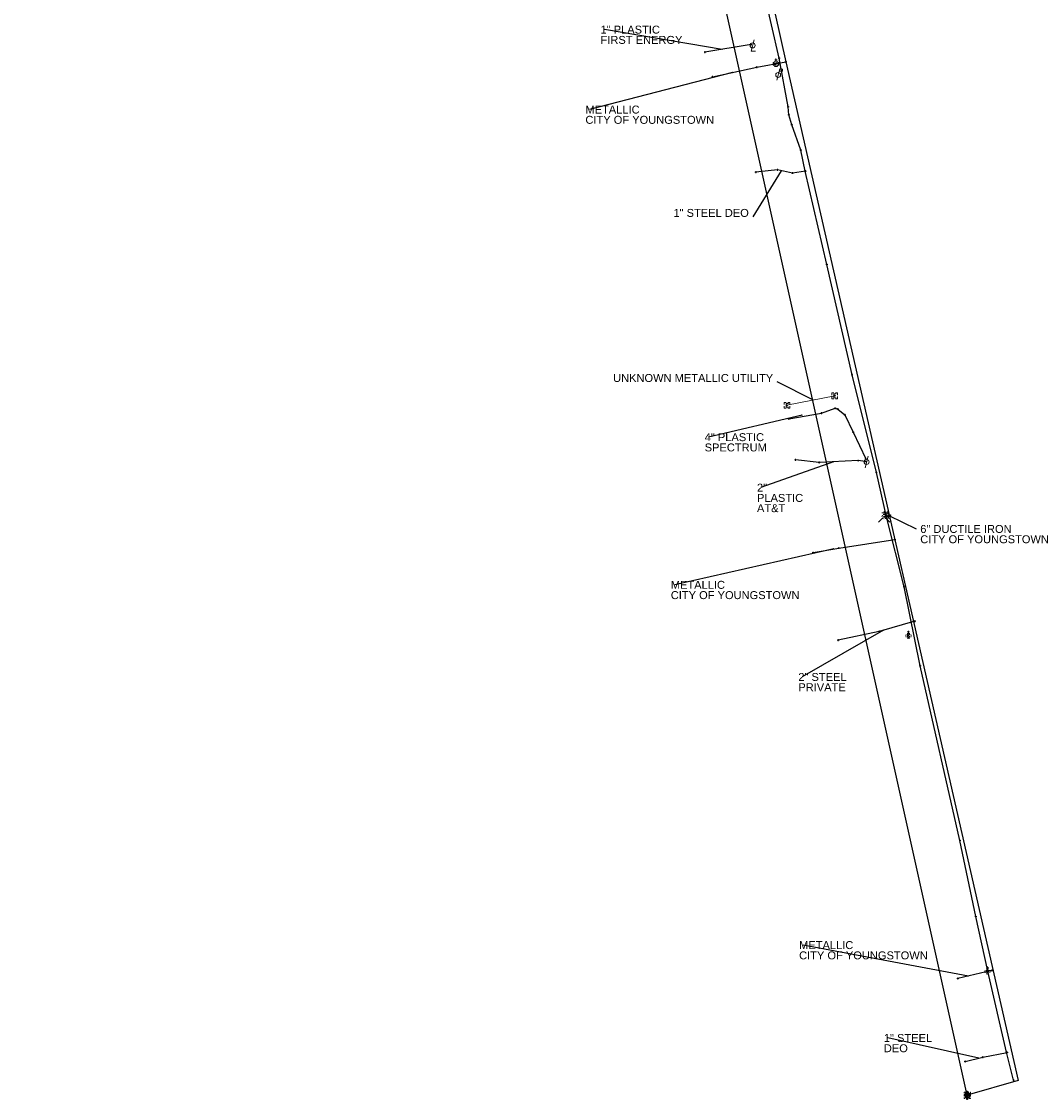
# Model space of a CAD drawing. Header units: feet. Extents: x 2474969 to 2485206, y 498780 to 500682.
# Tile 13 of 69: x 2477426 to 2477959, y 499137 to 499703. Entities that reach past the tile are written whole.
import ezdxf

# ---------------------------------------------------------------- set-up
doc = ezdxf.new("R2010")
doc.units = ezdxf.units.FT
doc.header["$MEASUREMENT"] = 0
for name, pattern in [('cabletvex', [0]), ('DGN Style 1', [0.063228, 0.000105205, -0.063123]), ('DGN Style 2', [0.017105, 0.010263, -0.006842]), ('DGN Style 4', [0.027369, 0.013684, -0.006842, 0, -0.006842]), ('DGN Style 5', [0.011974, 0.005132, -0.006842]), ('DGN Style 6', [6.093386, 0.003204, -1.281469, 2.242571, -1.281469, 0.003204, -1.281469]), ('DGN Style 7', [0.034211, 0.015395, -0.006842, 0.005132, -0.006842]), ('drainage01', [1.6, 0.85, -0.75]), ('OhDOT_USTN2', [0.11, 0.069, -0.041])]:
    doc.linetypes.add(name, pattern=pattern)
for name, color, linetype in [('DR_X_Cells', 151, 'OhDOT_USTN2'), ('LT_X_Poles', 2, 'Continuous'), ('TX_X_10', 7, 'Continuous'), ('UT_X_Cable_TV', 30, 'cabletvex'), ('UT_X_Electric', 1, 'elecex'), ('UT_X_Electric_Cells', 1, 'Continuous'), ('UT_X_Gas', 190, 'gasex'), ('UT_X_Gas_Cells', 190, 'Continuous'), ('UT_X_Telecom', 30, 'teleex'), ('UT_X_Unknown_Cells', 7, 'Continuous'), ('UT_X_Water', 133, 'waterex'), ('UT_X_Water_Cells', 133, 'Continuous')]:
    doc.layers.add(name, color=color, linetype=linetype)
for name, color, linetype, lineweight in [('DR_X_Cells (Construction)', 5, 'DGN Style 2', 0), ('GK_Drainage_Nodes (Construction)', 7, 'Continuous', 53), ('UT_X_Electric_Cells (Construction)', 1, 'Continuous', 0), ('UT_X_Gas_Cells (Construction)', 2, 'Continuous', 0), ('UT_X_Water_Cells (Construction)', 62, 'Continuous', 0)]:
    doc.layers.add(name, color=color, linetype=linetype, lineweight=lineweight)
doc.layers.add('SV_X_Shot_Marker (Construction)', color=2, linetype='Continuous', lineweight=0, transparency=0.5)
doc.styles.get("Standard").update_dxf_attribs({"font": 'arial.ttf'})
doc.styles.add('Standard-Linetype-Ex', font='font30.shx')
doc.styles.add('Style-Arial', font='arial.ttf')
doc.linetypes.add('elecex', pattern='A,0.2,-0.1,0.2,-0.1,0.2,-0.1,0.2,-0.1,["E",Standard-Linetype-Ex,S=0.14,R=0,X=0,Y=-0.05],-0.2', length=1.4)
doc.linetypes.add('gasex', pattern='A,0.2,-0.1,0.2,-0.1,0.2,-0.1,0.2,-0.1,["G",Standard-Linetype-Ex,S=0.14,R=0,X=0,Y=-0.05],-0.25', length=1.45)
doc.linetypes.add('teleex', pattern='A,0.2,-0.1,0.2,-0.1,0.2,-0.1,0.2,-0.1,["T",Standard-Linetype-Ex,S=0.14,R=0,X=0,Y=-0.05],-0.2', length=1.4)
doc.linetypes.add('waterex', pattern='A,0.2,-0.1,0.2,-0.1,0.2,-0.1,0.2,-0.1,["W",Standard-Linetype-Ex,S=0.14,R=0,X=0,Y=-0.05],-0.2', length=1.4)
doc.dimstyles.get("Standard").update_dxf_attribs({"dimtxt": 0.18, "dimasz": 0.18, "dimexe": 0.18, "dimexo": 0.0625, "dimgap": 0.09, "dimtad": 0, "dimtih": 1, "dimtoh": 1, "dimdec": 4, "dimzin": 0, "dimdsep": 46, "dimtxsty": 'Standard', "dimcen": 0.09, "dimadec": 0, "dimazin": 0, "dimtfac": 1, "dimtdec": 4, "dimtofl": 0, "dimtmove": 0, "dimatfit": 3, "dimfxl": 1, "dimtolj": 1, "dimtzin": 0, "dimarcsym": 0})

# ---------------------------------------------------------------- blocks, each defined once
blk = doc.blocks.new('SVPT_1079')
at = {"layer": 'SV_X_Shot_Marker (Construction)', "transparency": 33554495}
for p, q in [((-0.025, 0), (0.025, 0)), ((0, 0.025), (0, -0.025))]:
    blk.add_line(p, q, dxfattribs=at)
blk.add_point((0, 0), dxfattribs=at)
blk = doc.blocks.new('SVPT_1080')
at = {"layer": 'SV_X_Shot_Marker (Construction)', "transparency": 33554495}
for p, q in [((-0.025, 0), (0.025, 0)), ((0, 0.025), (0, -0.025))]:
    blk.add_line(p, q, dxfattribs=at)
blk.add_point((0, 0), dxfattribs=at)
blk = doc.blocks.new('SVPT_1081')
at = {"layer": 'SV_X_Shot_Marker (Construction)', "transparency": 33554495}
for p, q in [((-0.025, 0), (0.025, 0)), ((0, 0.025), (0, -0.025))]:
    blk.add_line(p, q, dxfattribs=at)
blk.add_point((0, 0), dxfattribs=at)
blk = doc.blocks.new('WSS_18')
at = {"layer": 'UT_X_Water_Cells', "color": 62, "linetype": 'Continuous', "lineweight": 0}
for p, q in [((0.032, 0.106), (-0.032, 0.106)), ((0, 0.074), (0, 0.138)), ((0.02, 0.008), (0.055, -0.01))]:
    blk.add_line(p, q, dxfattribs=at)
at = {"layer": 'UT_X_Water_Cells', "color": 62, "linetype": 'Continuous', "lineweight": 0, "flags": 128}
for points in [[(-0.059, 0.045), (-0.074, 0.03), (-0.074, -0.03), (-0.059, -0.045)], [(-0.055, 0.036), (-0.041, -0.041), (-0.027, 0.036), (-0.013, -0.041), (0.001, 0.036)], [(0.045, 0.059), (0.03, 0.074), (-0.03, 0.074), (-0.045, 0.059)], [(0.059, -0.045), (0.074, -0.03), (0.074, 0.03), (0.059, 0.045)], [(-0.045, -0.059), (-0.03, -0.074), (0.03, -0.074), (0.045, -0.059)]]:
    blk.add_lwpolyline(points, dxfattribs=at)
at = {"layer": 'UT_X_Water_Cells', "color": 62, "linetype": 'Continuous', "lineweight": 0, "extrusion": (0, 0, -1)}
for centre, radius, start, end in [((-0.028, 0.02), 0.0135, 303.6324, 53.7413), ((-0.039, -0.005), 0.04, 61.3463, 118.6537), ((-0.037, -0.009), 0.0316, 235.6037, 316.3305), ((-0.044, -0.022), 0.017, 132.0642, 228.5117)]:
    blk.add_arc(centre, radius, start, end, dxfattribs=at)
at = {"layer": 'UT_X_Water_Cells (Construction)', "color": 62, "linetype": 'Continuous', "lineweight": 30}
blk.add_point((0, 0), dxfattribs=at)
blk = doc.blocks.new('PP_23')
at = {"layer": 'UT_X_Electric_Cells', "color": 1, "linetype": 'Continuous', "lineweight": 0}
for p, q in [((0.043, 0.16), (-0.037, -0.14)), ((0.026, 0.096), (0.085, 0.096)), ((0.043, 0.16), (0.085, 0.16))]:
    blk.add_line(p, q, dxfattribs=at)
blk.add_circle((0, 0), 0.065, dxfattribs=at)
at = {"layer": 'UT_X_Electric_Cells', "color": 1, "linetype": 'Continuous', "lineweight": 0, "extrusion": (0, 0, -1)}
blk.add_arc((-0.086, 0.128), 0.0319, 88.8767, 271.1233, dxfattribs=at)
blk = doc.blocks.new('LPOLE_13')
at = {"layer": 'LT_X_Poles', "color": 34, "linetype": 'Continuous', "lineweight": 0, "flags": 128}
blk.add_lwpolyline([(0.039, 0.148), (-0.039, -0.152), (0.079, -0.152)], dxfattribs=at)
at = {"layer": 'LT_X_Poles', "color": 34, "linetype": 'Continuous', "lineweight": 0}
blk.add_circle((0, 0), 0.065, dxfattribs=at)
blk = doc.blocks.new('SVPT_1082')
at = {"layer": 'SV_X_Shot_Marker (Construction)', "transparency": 33554495}
for p, q in [((-0.025, 0), (0.025, 0)), ((0, 0.025), (0, -0.025))]:
    blk.add_line(p, q, dxfattribs=at)
blk.add_point((0, 0), dxfattribs=at)
blk = doc.blocks.new('SVPT_1083')
at = {"layer": 'SV_X_Shot_Marker (Construction)', "transparency": 33554495}
for p, q in [((-0.025, 0), (0.025, 0)), ((0, 0.025), (0, -0.025))]:
    blk.add_line(p, q, dxfattribs=at)
blk.add_point((0, 0), dxfattribs=at)
blk = doc.blocks.new('SVPT_1642')
at = {"layer": 'SV_X_Shot_Marker (Construction)', "transparency": 33554495}
for p, q in [((-0.025, 0), (0.025, 0)), ((0, 0.025), (0, -0.025))]:
    blk.add_line(p, q, dxfattribs=at)
blk.add_point((0, 0), dxfattribs=at)
blk = doc.blocks.new('SVPT_1643')
at = {"layer": 'SV_X_Shot_Marker (Construction)', "transparency": 33554495}
for p, q in [((-0.025, 0), (0.025, 0)), ((0, 0.025), (0, -0.025))]:
    blk.add_line(p, q, dxfattribs=at)
blk.add_point((0, 0), dxfattribs=at)
blk = doc.blocks.new('SVPT_1644')
at = {"layer": 'SV_X_Shot_Marker (Construction)', "transparency": 33554495}
for p, q in [((-0.025, 0), (0.025, 0)), ((0, 0.025), (0, -0.025))]:
    blk.add_line(p, q, dxfattribs=at)
blk.add_point((0, 0), dxfattribs=at)
blk = doc.blocks.new('SVPT_1645')
at = {"layer": 'SV_X_Shot_Marker (Construction)', "transparency": 33554495}
for p, q in [((-0.025, 0), (0.025, 0)), ((0, 0.025), (0, -0.025))]:
    blk.add_line(p, q, dxfattribs=at)
blk.add_point((0, 0), dxfattribs=at)
blk = doc.blocks.new('SVPT_1646')
at = {"layer": 'SV_X_Shot_Marker (Construction)', "transparency": 33554495}
for p, q in [((-0.025, 0), (0.025, 0)), ((0, 0.025), (0, -0.025))]:
    blk.add_line(p, q, dxfattribs=at)
blk.add_point((0, 0), dxfattribs=at)
blk = doc.blocks.new('SVPT_1647')
at = {"layer": 'SV_X_Shot_Marker (Construction)', "transparency": 33554495}
for p, q in [((-0.025, 0), (0.025, 0)), ((0, 0.025), (0, -0.025))]:
    blk.add_line(p, q, dxfattribs=at)
blk.add_point((0, 0), dxfattribs=at)
blk = doc.blocks.new('SVPT_1648')
at = {"layer": 'SV_X_Shot_Marker (Construction)', "transparency": 33554495}
for p, q in [((-0.025, 0), (0.025, 0)), ((0, 0.025), (0, -0.025))]:
    blk.add_line(p, q, dxfattribs=at)
blk.add_point((0, 0), dxfattribs=at)
blk = doc.blocks.new('SVPT_1649')
at = {"layer": 'SV_X_Shot_Marker (Construction)', "transparency": 33554495}
for p, q in [((-0.025, 0), (0.025, 0)), ((0, 0.025), (0, -0.025))]:
    blk.add_line(p, q, dxfattribs=at)
blk.add_point((0, 0), dxfattribs=at)
blk = doc.blocks.new('SVPT_1650')
at = {"layer": 'SV_X_Shot_Marker (Construction)', "transparency": 33554495}
for p, q in [((-0.025, 0), (0.025, 0)), ((0, 0.025), (0, -0.025))]:
    blk.add_line(p, q, dxfattribs=at)
blk.add_point((0, 0), dxfattribs=at)
blk = doc.blocks.new('SVPT_1651')
at = {"layer": 'SV_X_Shot_Marker (Construction)', "transparency": 33554495}
for p, q in [((-0.025, 0), (0.025, 0)), ((0, 0.025), (0, -0.025))]:
    blk.add_line(p, q, dxfattribs=at)
blk.add_point((0, 0), dxfattribs=at)
blk = doc.blocks.new('FH_16')
at = {"layer": 'UT_X_Water_Cells', "color": 62, "linetype": 'Continuous', "lineweight": 0}
for p, q in [((0.06, 0.103), (-0.06, 0.103)), ((0, 0.06), (0, 0.146)), ((-0.042, -0.042), (-0.146, -0.146)), ((0.042, -0.042), (0.146, -0.146))]:
    blk.add_line(p, q, dxfattribs=at)
for start, end in [(140.021, 184.0629), (68.1395, 112.038), (356.0165, 39.9889), (211.8788, 255.8479), (283.8239, 329.9097)]:
    blk.add_arc((0, 0), 0.06, start, end, dxfattribs=at)
at = {"layer": 'UT_X_Water_Cells (Construction)', "color": 62, "linetype": 'Continuous', "lineweight": 30}
blk.add_point((0, 0), dxfattribs=at)
blk.add_point((0, 0), dxfattribs=at)
blk = doc.blocks.new('SVPT_1652')
at = {"layer": 'SV_X_Shot_Marker (Construction)', "transparency": 33554495}
for p, q in [((-0.025, 0), (0.025, 0)), ((0, 0.025), (0, -0.025))]:
    blk.add_line(p, q, dxfattribs=at)
blk.add_point((0, 0), dxfattribs=at)
blk = doc.blocks.new('SVPT_1653')
at = {"layer": 'SV_X_Shot_Marker (Construction)', "transparency": 33554495}
for p, q in [((-0.025, 0), (0.025, 0)), ((0, 0.025), (0, -0.025))]:
    blk.add_line(p, q, dxfattribs=at)
blk.add_point((0, 0), dxfattribs=at)
blk = doc.blocks.new('WGV_22')
at = {"layer": 'UT_X_Water_Cells', "color": 62, "linetype": 'Continuous', "lineweight": 0}
for p, q in [((0.032, 0.102), (-0.032, 0.102)), ((0, 0.07), (0, 0.134))]:
    blk.add_line(p, q, dxfattribs=at)
at = {"layer": 'UT_X_Water_Cells', "color": 62, "linetype": 'Continuous', "lineweight": 0, "flags": 128}
blk.add_lwpolyline([(-0.032, 0.041), (-0.016, -0.045), (0, 0.041), (0.016, -0.045), (0.032, 0.041)], dxfattribs=at)
at = {"layer": 'UT_X_Water_Cells', "color": 62, "linetype": 'Continuous', "lineweight": 0, "extrusion": (0, 0, -1)}
blk.add_arc((0, 0), 0.07, 330.0184, 29.9816, dxfattribs=at)
at = {"layer": 'UT_X_Water_Cells', "color": 62, "linetype": 'Continuous', "lineweight": 0}
for start, end in [(60.0184, 120.0157), (330.0184, 29.9816), (239.9843, 299.9816)]:
    blk.add_arc((0, 0), 0.07, start, end, dxfattribs=at)
at = {"layer": 'UT_X_Water_Cells (Construction)', "color": 62, "linetype": 'Continuous', "lineweight": 30}
blk.add_point((0, 0), dxfattribs=at)
blk = doc.blocks.new('SVPT_1654')
at = {"layer": 'SV_X_Shot_Marker (Construction)', "transparency": 33554495}
for p, q in [((-0.025, 0), (0.025, 0)), ((0, 0.025), (0, -0.025))]:
    blk.add_line(p, q, dxfattribs=at)
blk.add_point((0, 0), dxfattribs=at)
blk = doc.blocks.new('SVPT_1655')
at = {"layer": 'SV_X_Shot_Marker (Construction)', "transparency": 33554495}
for p, q in [((-0.025, 0), (0.025, 0)), ((0, 0.025), (0, -0.025))]:
    blk.add_line(p, q, dxfattribs=at)
blk.add_point((0, 0), dxfattribs=at)
blk = doc.blocks.new('SVPT_1656')
at = {"layer": 'SV_X_Shot_Marker (Construction)', "transparency": 33554495}
for p, q in [((-0.025, 0), (0.025, 0)), ((0, 0.025), (0, -0.025))]:
    blk.add_line(p, q, dxfattribs=at)
blk.add_point((0, 0), dxfattribs=at)
blk = doc.blocks.new('SVPT_1657')
at = {"layer": 'SV_X_Shot_Marker (Construction)', "transparency": 33554495}
for p, q in [((-0.025, 0), (0.025, 0)), ((0, 0.025), (0, -0.025))]:
    blk.add_line(p, q, dxfattribs=at)
blk.add_point((0, 0), dxfattribs=at)
blk = doc.blocks.new('SVPT_1658')
at = {"layer": 'SV_X_Shot_Marker (Construction)', "transparency": 33554495}
for p, q in [((-0.025, 0), (0.025, 0)), ((0, 0.025), (0, -0.025))]:
    blk.add_line(p, q, dxfattribs=at)
blk.add_point((0, 0), dxfattribs=at)
blk = doc.blocks.new('SVPT_1659')
at = {"layer": 'SV_X_Shot_Marker (Construction)', "transparency": 33554495}
for p, q in [((-0.025, 0), (0.025, 0)), ((0, 0.025), (0, -0.025))]:
    blk.add_line(p, q, dxfattribs=at)
blk.add_point((0, 0), dxfattribs=at)
blk = doc.blocks.new('SVPT_1660')
at = {"layer": 'SV_X_Shot_Marker (Construction)', "transparency": 33554495}
for p, q in [((-0.025, 0), (0.025, 0)), ((0, 0.025), (0, -0.025))]:
    blk.add_line(p, q, dxfattribs=at)
blk.add_point((0, 0), dxfattribs=at)
blk = doc.blocks.new('CB22B-X_18')
at = {"layer": 'DR_X_Cells', "color": 5, "linetype": 'Continuous', "lineweight": 0}
for p, q in [((-1.15, -0.61), (0.61, 1.15)), ((-1.15, 0.52), (-0.52, 1.15)), ((-0.55, -1.15), (1.15, 0.55)), ((0.58, -1.15), (1.15, -0.58))]:
    blk.add_line(p, q, dxfattribs=at)
at = {"layer": 'DR_X_Cells', "color": 4, "linetype": 'drainage01', "lineweight": 0}
blk.add_3dface([(-1.67, 1.67), (1.67, 1.67), (1.67, -1.67), (-1.67, -1.67)], dxfattribs=at)
at = {"layer": 'DR_X_Cells', "color": 5, "linetype": 'Continuous', "lineweight": 0}
blk.add_3dface([(-1.15, 1.15), (1.15, 1.15), (1.15, -1.15), (-1.15, -1.15)], dxfattribs=at)
at = {"layer": 'DR_X_Cells (Construction)', "color": 251, "linetype": 'drainage01', "lineweight": 0}
blk.add_3dface([(-1, 1), (1, 1), (1, -1), (-1, -1)], dxfattribs=at)
at = {"layer": 'GK_Drainage_Nodes (Construction)', "color": 254, "linetype": 'DGN Style 6', "lineweight": 53}
for p in [(-1, 0), (0, 1), (1, 0), (0, -1)]:
    blk.add_point(p, dxfattribs=at)
at = {"layer": 'GK_Drainage_Nodes (Construction)', "color": 30, "linetype": 'DGN Style 2', "lineweight": 53}
blk.add_point((0, 1.67), dxfattribs=at)
at = {"layer": 'GK_Drainage_Nodes (Construction)', "color": 5, "linetype": 'DGN Style 7', "lineweight": 53}
blk.add_point((0, 0), dxfattribs=at)
at = {"layer": 'GK_Drainage_Nodes (Construction)', "color": 1, "linetype": 'DGN Style 5', "lineweight": 53}
blk.add_point((0, 0), dxfattribs=at)
at = {"layer": 'GK_Drainage_Nodes (Construction)', "color": 2, "linetype": 'DGN Style 4', "lineweight": 53}
blk.add_point((0, 0), dxfattribs=at)
at = {"layer": 'GK_Drainage_Nodes (Construction)', "color": 6, "linetype": 'DGN Style 1', "lineweight": 53}
blk.add_point((0, -1.67), dxfattribs=at)
blk = doc.blocks.new('SVPT_1661')
at = {"layer": 'SV_X_Shot_Marker (Construction)', "transparency": 33554495}
for p, q in [((-0.025, 0), (0.025, 0)), ((0, 0.025), (0, -0.025))]:
    blk.add_line(p, q, dxfattribs=at)
blk.add_point((0, 0), dxfattribs=at)
blk = doc.blocks.new('SVPT_1662')
at = {"layer": 'SV_X_Shot_Marker (Construction)', "transparency": 33554495}
for p, q in [((-0.025, 0), (0.025, 0)), ((0, 0.025), (0, -0.025))]:
    blk.add_line(p, q, dxfattribs=at)
blk.add_point((0, 0), dxfattribs=at)
blk = doc.blocks.new('SVPT_1663')
at = {"layer": 'SV_X_Shot_Marker (Construction)', "transparency": 33554495}
for p, q in [((-0.025, 0), (0.025, 0)), ((0, 0.025), (0, -0.025))]:
    blk.add_line(p, q, dxfattribs=at)
blk.add_point((0, 0), dxfattribs=at)
blk = doc.blocks.new('WGV_23')
at = {"layer": 'UT_X_Water_Cells', "color": 62, "linetype": 'Continuous', "lineweight": 0}
for p, q in [((0.032, 0.102), (-0.032, 0.102)), ((0, 0.07), (0, 0.134))]:
    blk.add_line(p, q, dxfattribs=at)
at = {"layer": 'UT_X_Water_Cells', "color": 62, "linetype": 'Continuous', "lineweight": 0, "flags": 128}
blk.add_lwpolyline([(-0.032, 0.041), (-0.016, -0.045), (0, 0.041), (0.016, -0.045), (0.032, 0.041)], dxfattribs=at)
at = {"layer": 'UT_X_Water_Cells', "color": 62, "linetype": 'Continuous', "lineweight": 0, "extrusion": (0, 0, -1)}
blk.add_arc((0, 0), 0.07, 330.0184, 29.9816, dxfattribs=at)
at = {"layer": 'UT_X_Water_Cells', "color": 62, "linetype": 'Continuous', "lineweight": 0}
for start, end in [(60.0184, 120.0157), (330.0184, 29.9816), (239.9843, 299.9816)]:
    blk.add_arc((0, 0), 0.07, start, end, dxfattribs=at)
at = {"layer": 'UT_X_Water_Cells (Construction)', "color": 62, "linetype": 'Continuous', "lineweight": 30}
blk.add_point((0, 0), dxfattribs=at)
blk = doc.blocks.new('SVPT_1664')
at = {"layer": 'SV_X_Shot_Marker (Construction)', "transparency": 33554495}
for p, q in [((-0.025, 0), (0.025, 0)), ((0, 0.025), (0, -0.025))]:
    blk.add_line(p, q, dxfattribs=at)
blk.add_point((0, 0), dxfattribs=at)
blk = doc.blocks.new('SVPT_1665')
at = {"layer": 'SV_X_Shot_Marker (Construction)', "transparency": 33554495}
for p, q in [((-0.025, 0), (0.025, 0)), ((0, 0.025), (0, -0.025))]:
    blk.add_line(p, q, dxfattribs=at)
blk.add_point((0, 0), dxfattribs=at)
blk = doc.blocks.new('GV_12')
at = {"layer": 'UT_X_Gas_Cells', "color": 34, "linetype": 'Continuous', "lineweight": 0}
for p, q in [((0.032, 0.102), (-0.032, 0.102)), ((0, 0.07), (0, 0.133))]:
    blk.add_line(p, q, dxfattribs=at)
at = {"layer": 'UT_X_Gas_Cells', "color": 34, "linetype": 'Continuous', "lineweight": 0, "flags": 128}
blk.add_lwpolyline([(0.027, 0.027), (0.026, 0.031), (0.024, 0.034), (0.02, 0.038), (0.015, 0.042), (0.012, 0.044), (0.009, 0.044), (0.005, 0.045), (-0.004, 0.045), (-0.007, 0.044), (-0.01, 0.044), (-0.012, 0.042), (-0.018, 0.038), (-0.022, 0.033), (-0.024, 0.027), (-0.025, 0.019), (-0.027, 0.008), (-0.027, -0.007), (-0.026, -0.019), (-0.023, -0.028), (-0.019, -0.036), (-0.015, -0.039), (-0.011, -0.042), (-0.003, -0.045), (0.005, -0.045), (0.012, -0.044), (0.015, -0.042), (0.018, -0.041), (0.021, -0.038), (0.024, -0.034), (0.027, -0.027), (0.027, -0.01), (0.012, -0.01)], dxfattribs=at)
at = {"layer": 'UT_X_Gas_Cells', "color": 34, "linetype": 'Continuous', "lineweight": 0, "extrusion": (0, 0, -1)}
blk.add_arc((0, 0), 0.07, 330.0184, 29.9816, dxfattribs=at)
at = {"layer": 'UT_X_Gas_Cells', "color": 34, "linetype": 'Continuous', "lineweight": 0}
for start, end in [(60.0184, 120.0157), (330.0184, 29.9816), (239.9843, 299.9816)]:
    blk.add_arc((0, 0), 0.07, start, end, dxfattribs=at)
at = {"layer": 'UT_X_Gas_Cells (Construction)', "color": 34, "linetype": 'Continuous', "lineweight": 30}
blk.add_point((0, 0), dxfattribs=at)
blk = doc.blocks.new('SVPT_1666')
at = {"layer": 'SV_X_Shot_Marker (Construction)', "transparency": 33554495}
for p, q in [((-0.025, 0), (0.025, 0)), ((0, 0.025), (0, -0.025))]:
    blk.add_line(p, q, dxfattribs=at)
blk.add_point((0, 0), dxfattribs=at)
blk = doc.blocks.new('SVPT_1667')
at = {"layer": 'SV_X_Shot_Marker (Construction)', "transparency": 33554495}
for p, q in [((-0.025, 0), (0.025, 0)), ((0, 0.025), (0, -0.025))]:
    blk.add_line(p, q, dxfattribs=at)
blk.add_point((0, 0), dxfattribs=at)
blk = doc.blocks.new('SVPT_1668')
at = {"layer": 'SV_X_Shot_Marker (Construction)', "transparency": 33554495}
for p, q in [((-0.025, 0), (0.025, 0)), ((0, 0.025), (0, -0.025))]:
    blk.add_line(p, q, dxfattribs=at)
blk.add_point((0, 0), dxfattribs=at)
blk = doc.blocks.new('SVPT_1669')
at = {"layer": 'SV_X_Shot_Marker (Construction)', "transparency": 33554495}
for p, q in [((-0.025, 0), (0.025, 0)), ((0, 0.025), (0, -0.025))]:
    blk.add_line(p, q, dxfattribs=at)
blk.add_point((0, 0), dxfattribs=at)
blk = doc.blocks.new('SVPT_1670')
at = {"layer": 'SV_X_Shot_Marker (Construction)', "transparency": 33554495}
for p, q in [((-0.025, 0), (0.025, 0)), ((0, 0.025), (0, -0.025))]:
    blk.add_line(p, q, dxfattribs=at)
blk.add_point((0, 0), dxfattribs=at)
blk = doc.blocks.new('SVPT_1671')
at = {"layer": 'SV_X_Shot_Marker (Construction)', "transparency": 33554495}
for p, q in [((-0.025, 0), (0.025, 0)), ((0, 0.025), (0, -0.025))]:
    blk.add_line(p, q, dxfattribs=at)
blk.add_point((0, 0), dxfattribs=at)
blk = doc.blocks.new('UP_10')
at = {"layer": 'UT_X_Unknown_Cells', "color": 7, "linetype": 'Continuous', "lineweight": 0}
blk.add_line((0.04, 0.15), (-0.04, -0.15), dxfattribs=at)
blk.add_circle((0, 0), 0.065, dxfattribs=at)
blk = doc.blocks.new('SVPT_1672')
at = {"layer": 'SV_X_Shot_Marker (Construction)', "transparency": 33554495}
for p, q in [((-0.025, 0), (0.025, 0)), ((0, 0.025), (0, -0.025))]:
    blk.add_line(p, q, dxfattribs=at)
blk.add_point((0, 0), dxfattribs=at)
blk = doc.blocks.new('SVPT_1673')
at = {"layer": 'SV_X_Shot_Marker (Construction)', "transparency": 33554495}
for p, q in [((-0.025, 0), (0.025, 0)), ((0, 0.025), (0, -0.025))]:
    blk.add_line(p, q, dxfattribs=at)
blk.add_point((0, 0), dxfattribs=at)
blk = doc.blocks.new('SVPT_1674')
at = {"layer": 'SV_X_Shot_Marker (Construction)', "transparency": 33554495}
for p, q in [((-0.025, 0), (0.025, 0)), ((0, 0.025), (0, -0.025))]:
    blk.add_line(p, q, dxfattribs=at)
blk.add_point((0, 0), dxfattribs=at)
blk = doc.blocks.new('SVPT_1675')
at = {"layer": 'SV_X_Shot_Marker (Construction)', "transparency": 33554495}
for p, q in [((-0.025, 0), (0.025, 0)), ((0, 0.025), (0, -0.025))]:
    blk.add_line(p, q, dxfattribs=at)
blk.add_point((0, 0), dxfattribs=at)
blk = doc.blocks.new('SVPT_1676')
at = {"layer": 'SV_X_Shot_Marker (Construction)', "transparency": 33554495}
for p, q in [((-0.025, 0), (0.025, 0)), ((0, 0.025), (0, -0.025))]:
    blk.add_line(p, q, dxfattribs=at)
blk.add_point((0, 0), dxfattribs=at)
blk = doc.blocks.new('SVPT_1677')
at = {"layer": 'SV_X_Shot_Marker (Construction)', "transparency": 33554495}
for p, q in [((-0.025, 0), (0.025, 0)), ((0, 0.025), (0, -0.025))]:
    blk.add_line(p, q, dxfattribs=at)
blk.add_point((0, 0), dxfattribs=at)
blk = doc.blocks.new('EBOX_22')
at = {"layer": 'UT_X_Electric_Cells', "color": 1, "linetype": 'Continuous', "lineweight": 0}
blk.add_line((-0.025, 0), (0.025, 0), dxfattribs=at)
at = {"layer": 'UT_X_Electric_Cells', "color": 1, "linetype": 'Continuous', "lineweight": 0, "flags": 128}
for points in [[(-0.02, 0.075), (-0.075, 0.075), (-0.075, 0.02)], [(0.038, 0.05), (-0.025, 0.05), (-0.025, -0.05), (0.038, -0.05)], [(0.075, 0.02), (0.075, 0.075), (0.02, 0.075)], [(-0.075, -0.02), (-0.075, -0.075), (-0.02, -0.075)], [(0.02, -0.075), (0.075, -0.075), (0.075, -0.02)]]:
    blk.add_lwpolyline(points, dxfattribs=at)
at = {"layer": 'UT_X_Electric_Cells (Construction)', "color": 1, "linetype": 'Continuous', "lineweight": 30}
blk.add_point((0, 0), dxfattribs=at)
blk = doc.blocks.new('EBOX_23')
at = {"layer": 'UT_X_Electric_Cells', "color": 1, "linetype": 'Continuous', "lineweight": 0}
blk.add_line((-0.025, 0), (0.025, 0), dxfattribs=at)
at = {"layer": 'UT_X_Electric_Cells', "color": 1, "linetype": 'Continuous', "lineweight": 0, "flags": 128}
for points in [[(-0.02, 0.075), (-0.075, 0.075), (-0.075, 0.02)], [(0.038, 0.05), (-0.025, 0.05), (-0.025, -0.05), (0.038, -0.05)], [(0.075, 0.02), (0.075, 0.075), (0.02, 0.075)], [(-0.075, -0.02), (-0.075, -0.075), (-0.02, -0.075)], [(0.02, -0.075), (0.075, -0.075), (0.075, -0.02)]]:
    blk.add_lwpolyline(points, dxfattribs=at)
at = {"layer": 'UT_X_Electric_Cells (Construction)', "color": 1, "linetype": 'Continuous', "lineweight": 30}
blk.add_point((0, 0), dxfattribs=at)
blk = doc.blocks.new('SVPT_1678')
at = {"layer": 'SV_X_Shot_Marker (Construction)', "transparency": 33554495}
for p, q in [((-0.025, 0), (0.025, 0)), ((0, 0.025), (0, -0.025))]:
    blk.add_line(p, q, dxfattribs=at)
blk.add_point((0, 0), dxfattribs=at)
blk = doc.blocks.new('SVPT_1679')
at = {"layer": 'SV_X_Shot_Marker (Construction)', "transparency": 33554495}
for p, q in [((-0.025, 0), (0.025, 0)), ((0, 0.025), (0, -0.025))]:
    blk.add_line(p, q, dxfattribs=at)
blk.add_point((0, 0), dxfattribs=at)
blk = doc.blocks.new('SVPT_1680')
at = {"layer": 'SV_X_Shot_Marker (Construction)', "transparency": 33554495}
for p, q in [((-0.025, 0), (0.025, 0)), ((0, 0.025), (0, -0.025))]:
    blk.add_line(p, q, dxfattribs=at)
blk.add_point((0, 0), dxfattribs=at)
blk = doc.blocks.new('SVPT_1681')
at = {"layer": 'SV_X_Shot_Marker (Construction)', "transparency": 33554495}
for p, q in [((-0.025, 0), (0.025, 0)), ((0, 0.025), (0, -0.025))]:
    blk.add_line(p, q, dxfattribs=at)
blk.add_point((0, 0), dxfattribs=at)
blk = doc.blocks.new('SVPT_1682')
at = {"layer": 'SV_X_Shot_Marker (Construction)', "transparency": 33554495}
for p, q in [((-0.025, 0), (0.025, 0)), ((0, 0.025), (0, -0.025))]:
    blk.add_line(p, q, dxfattribs=at)
blk.add_point((0, 0), dxfattribs=at)
blk = doc.blocks.new('SVPT_1683')
at = {"layer": 'SV_X_Shot_Marker (Construction)', "transparency": 33554495}
for p, q in [((-0.025, 0), (0.025, 0)), ((0, 0.025), (0, -0.025))]:
    blk.add_line(p, q, dxfattribs=at)
blk.add_point((0, 0), dxfattribs=at)
blk = doc.blocks.new('SVPT_1684')
at = {"layer": 'SV_X_Shot_Marker (Construction)', "transparency": 33554495}
for p, q in [((-0.025, 0), (0.025, 0)), ((0, 0.025), (0, -0.025))]:
    blk.add_line(p, q, dxfattribs=at)
blk.add_point((0, 0), dxfattribs=at)
blk = doc.blocks.new('SVPT_1685')
at = {"layer": 'SV_X_Shot_Marker (Construction)', "transparency": 33554495}
for p, q in [((-0.025, 0), (0.025, 0)), ((0, 0.025), (0, -0.025))]:
    blk.add_line(p, q, dxfattribs=at)
blk.add_point((0, 0), dxfattribs=at)
blk = doc.blocks.new('SVPT_1686')
at = {"layer": 'SV_X_Shot_Marker (Construction)', "transparency": 33554495}
for p, q in [((-0.025, 0), (0.025, 0)), ((0, 0.025), (0, -0.025))]:
    blk.add_line(p, q, dxfattribs=at)
blk.add_point((0, 0), dxfattribs=at)
blk = doc.blocks.new('TerminatorOpen_0.5')
at = {"color": 0, "linetype": 'ByBlock', "lineweight": -2}
for q in [(-1, 0.25), (-1, 0), (-1, -0.25)]:
    blk.add_line((0, 0), q, dxfattribs=at)

msp = doc.modelspace()

# ---------------------------------------------------------------- linework, layer by layer
at = {"color": 3, "linetype": 'Continuous', "lineweight": 0, "transparency": 33554495, "extrusion": (-0.011581, -0.002305, 0.99993), "elevation": -28752.95, "flags": 128}
msp.add_lwpolyline([(2477674.73, 499436.22), (2477699.81, 499441.21)], dxfattribs=at)
at = {"layer": 'TX_X_10'}
msp.add_polyline3d([(2477827.64, 499681.52, 1092.86), (2477949.72, 499146.7, 1092.86), (2477922.88, 499138.86, 1092.7), (2477733.45, 499991.27, 721.25), (2477702.14, 500011.38, -1996.21), (2477471.63, 500003.18, -7103.1), (2477455.38, 499979.67, -3002.26), (2477456.01, 499959.63, -3459.86), (2477427.91, 499958, -1999.81), (2477426.17, 500009.09, 1100.93), (2477438.24, 500028.74, 0), (2477461.04, 500040.21, -1920.11), (2477733.8, 500044.87, -20409.69), (2477744.2, 500042.91, -20837.68), (2477748.69, 500034.59, -20614.76)], close=True, dxfattribs=at)
at = {"layer": 'UT_X_Cable_TV', "extrusion": (-0.005821, -0.001007, 0.999983), "elevation": -13831.54, "flags": 128}
msp.add_lwpolyline([(2477793.59, 499480.41), (2477810.77, 499483.38)], dxfattribs=at)
at = {"layer": 'UT_X_Cable_TV'}
msp.add_polyline3d([(2477846.38, 499497.05, 1094.33), (2477853.59, 499499.6, 1094.5), (2477855, 499499.22, 1094.58), (2477858.65, 499496.23, 1094.54), (2477862.93, 499487.16, 1094.62), (2477869.57, 499473.09, 1094.58)], dxfattribs=at)
at = {"layer": 'UT_X_Electric', "extrusion": (-0.04394, -0.007273, 0.999008)}
msp.add_line((2477809.35, 499690.61), (2477785.14, 499686.6), dxfattribs=at)
at = {"layer": 'UT_X_Gas', "flags": 128}
for points in [[(2477947.27, 499146.85), (2477943.57, 499161.58), (2477933.81, 499204.03), (2477927.47, 499232.66), (2477919.08, 499272.64), (2477898.15, 499364.36), (2477889.8, 499405.84), (2477880.46, 499442.68), (2477875.16, 499465.86), (2477862.38, 499517.18), (2477849.13, 499575.13), (2477837.82, 499624.06), (2477835.51, 499635.23), (2477830.82, 499648.43), (2477829.2, 499653.74), (2477828.84, 499657.94), (2477824.06, 499683.44), (2477812.04, 499736.09), (2477810.59, 499740.19), (2477808.16, 499748.78), (2477794.98, 499810.38), (2477781.77, 499864.8), (2477768.95, 499921.7), (2477756.64, 499975.75), (2477747.75, 500005.75), (2477742.46, 500012.46)], [(2477838, 499624.16), (2477831.15, 499623.14), (2477823.21, 499624.79), (2477811.82, 499623.56)], [(2477895.39, 499387.8), (2477876.58, 499382.36), (2477855.05, 499377.85)], [(2477921.76, 499156.59), (2477931.11, 499158.82), (2477943.82, 499161.41)]]:
    msp.add_lwpolyline(points, dxfattribs=at)
at = {"layer": 'UT_X_Telecom', "flags": 128}
msp.add_lwpolyline([(2477869.32, 499471.74), (2477865.65, 499472.12), (2477845.19, 499471.16), (2477832.62, 499472.57)], dxfattribs=at)
at = {"layer": 'UT_X_Water', "extrusion": (0.002674, 0.000630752, 0.999996)}
msp.add_line((2477879.29, 499442.67), (2477882.48, 499443.42), dxfattribs=at)
at = {"layer": 'UT_X_Water', "extrusion": (0.056195, 0.013216, 0.998332)}
msp.add_line((2477935.91, 499204.37), (2477917.99, 499200.15), dxfattribs=at)
at = {"layer": 'UT_X_Water', "flags": 128}
for points in [[(2477789.1, 499673.74), (2477812.38, 499678.76), (2477827.64, 499681.52)], [(2477841.92, 499423.81), (2477855.47, 499426.24), (2477884.94, 499430.73)]]:
    msp.add_lwpolyline(points, dxfattribs=at)

# ---------------------------------------------------------------- block references
at = {"layer": 'DR_X_Cells', "color": 5, "linetype": 'Continuous', "lineweight": 0}
msp.add_blockref('CB22B-X_18', (2477922.88, 499138.86, 1092.7), dxfattribs=at)
at = {"layer": 'LT_X_Poles', "color": 34, "linetype": 'Continuous', "lineweight": 0, "xscale": 20, "yscale": 20, "zscale": 20}
msp.add_blockref('LPOLE_13', (2477810.16, 499690.17, 1093.38), dxfattribs=at)
at = {"layer": 'SV_X_Shot_Marker (Construction)', "transparency": 33554495, "xscale": 20, "yscale": 20, "zscale": 20}
for name, p in [('SVPT_1082', (2477809.35, 499690.61, 1093.34)), ('SVPT_1083', (2477785.14, 499686.6, 1092.24)), ('SVPT_1642', (2477824.06, 499683.44, 1093.53)), ('SVPT_1080', (2477812.38, 499678.76, 1093.41)), ('SVPT_1081', (2477827.64, 499681.52, 1092.86)), ('SVPT_1079', (2477789.1, 499673.74, 1092.13)), ('SVPT_1643', (2477828.84, 499657.94, 1093.84)), ('SVPT_1644', (2477829.2, 499653.74, 1093.49)), ('SVPT_1645', (2477830.82, 499648.43, 1093.65)), ('SVPT_1646', (2477835.51, 499635.23, 1093.23)), ('SVPT_1686', (2477811.82, 499623.56, 1093.09)), ('SVPT_1685', (2477823.21, 499624.79, 1093.16)), ('SVPT_1684', (2477831.15, 499623.14, 1093.13)), ('SVPT_1647', (2477837.82, 499624.06, 1093.25)), ('SVPT_1683', (2477838, 499624.16, 1093.16)), ('SVPT_1648', (2477849.13, 499575.13, 1093.64)), ('SVPT_1649', (2477862.38, 499517.18, 1094.18)), ('SVPT_1677', (2477846.38, 499497.05, 1094.33)), ('SVPT_1678', (2477853.59, 499499.6, 1094.5)), ('SVPT_1679', (2477855, 499499.22, 1094.58)), ('SVPT_1680', (2477858.65, 499496.23, 1094.54)), ('SVPT_1676', (2477829.2, 499494.08, 1094.23)), ('SVPT_1681', (2477862.93, 499487.16, 1094.62)), ('SVPT_1682', (2477869.57, 499473.09, 1094.58)), ('SVPT_1675', (2477832.62, 499472.57, 1094.55)), ('SVPT_1674', (2477845.19, 499471.16, 1094.58)), ('SVPT_1673', (2477865.65, 499472.12, 1094.74)), ('SVPT_1672', (2477869.32, 499471.74, 1094.74)), ('SVPT_1650', (2477875.16, 499465.86, 1094.65)), ('SVPT_1652', (2477879.29, 499442.67, 1094.68)), ('SVPT_1651', (2477880.46, 499442.68, 1094.69)), ('SVPT_1653', (2477882.48, 499443.42, 1094.67)), ('SVPT_1671', (2477884.94, 499430.73, 1094.67)), ('SVPT_1669', (2477841.92, 499423.81, 1095.03)), ('SVPT_1670', (2477855.47, 499426.24, 1095.16)), ('SVPT_1654', (2477889.8, 499405.84, 1094.95)), ('SVPT_1666', (2477895.39, 499387.8, 1094.81)), ('SVPT_1668', (2477855.05, 499377.85, 1095.82)), ('SVPT_1667', (2477876.58, 499382.36, 1095.68)), ('SVPT_1655', (2477898.15, 499364.36, 1095.06)), ('SVPT_1656', (2477919.08, 499272.64, 1094.46)), ('SVPT_1657', (2477927.47, 499232.66, 1093.72)), ('SVPT_1658', (2477933.81, 499204.03, 1093.03)), ('SVPT_1664', (2477935.91, 499204.37, 1092.94)), ('SVPT_1665', (2477917.99, 499200.15, 1094)), ('SVPT_1661', (2477921.76, 499156.59, 1093.62)), ('SVPT_1662', (2477931.11, 499158.82, 1093.27)), ('SVPT_1659', (2477943.57, 499161.58, 1092.61)), ('SVPT_1663', (2477943.82, 499161.41, 1092.51)), ('SVPT_1660', (2477947.27, 499146.85, 1092.29))]:
    msp.add_blockref(name, p, dxfattribs=at)
at = {"layer": 'UT_X_Electric_Cells', "color": 1, "linetype": 'Continuous', "lineweight": 0, "xscale": 20, "yscale": 20, "zscale": 20}
for name, p in [('PP_23', (2477823.59, 499674.65, 1093.58)), ('EBOX_23', (2477853.3, 499506.16, 1094.49)), ('EBOX_22', (2477828.22, 499501.17, 1094.18))]:
    msp.add_blockref(name, p, dxfattribs=at)
at = {"layer": 'UT_X_Gas_Cells', "color": 34, "linetype": 'Continuous', "lineweight": 0, "xscale": 20, "yscale": 20, "zscale": 20}
msp.add_blockref('GV_12', (2477892.02, 499380.16, 1095.12), dxfattribs=at)
at = {"layer": 'UT_X_Unknown_Cells', "color": 7, "linetype": 'Continuous', "lineweight": 0, "xscale": 20, "yscale": 20, "zscale": 20}
msp.add_blockref('UP_10', (2477870.04, 499471.41, 1094.45), dxfattribs=at)
at = {"layer": 'UT_X_Water_Cells', "color": 62, "linetype": 'Continuous', "lineweight": 30, "xscale": 20, "yscale": 20, "zscale": 20}
msp.add_blockref('WSS_18', (2477822.45, 499680.49, 1093.66), dxfattribs=at)
at = {"layer": 'UT_X_Water_Cells', "color": 62, "linetype": 'Continuous', "lineweight": 0, "xscale": 20, "yscale": 20, "zscale": 20}
for name, p in [('FH_16', (2477879.28, 499442.68, 1094.67)), ('WGV_22', (2477881.17, 499443.03, 1094.56)), ('WGV_23', (2477933.6, 499203.82, 1093))]:
    msp.add_blockref(name, p, dxfattribs=at)

# ---------------------------------------------------------------- texts
at = {"layer": 'Defpoints', "color": 7, "attachment_point": 1, "line_spacing_factor": 0.776524, "style": 'Style-Arial'}
for s, insert, char_height, rotation in [('1" PLASTIC\\PFIRST ENERGY', (2477730.29, 499700.54, 1092.65), 4.1671, 0), ('METALLIC\\PCITY OF YOUNGSTOWN', (2477722.35, 499658.56, 1092.72), 4.1671, 0), ('4" PLASTIC\\PSPECTRUM', (2477785, 499486.53, 1094.64), 4.167, 360), ('6" DUCTILE IRON\\PCITY OF YOUNGSTOWN', (2477898.22, 499438.32, 1094.67), 4.1671, 0), ('2" STEEL\\PPRIVATE', (2477834.18, 499360.62, 1095.57), 4.167, 0), ('METALLIC\\PCITY OF YOUNGSTOWN', (2477834.59, 499219.81, 1093.67), 4.1671, 0), ('1" STEEL\\PDEO', (2477879.1, 499171.04, 1093.35), 4.167, 360)]:
    msp.add_mtext(s, dxfattribs=dict(at, insert=insert, char_height=char_height, rotation=rotation))
at = {"layer": 'Defpoints', "color": 7, "char_height": 4.1671, "style": 'Style-Arial'}
for s, insert, attachment_point, line_spacing_factor in [('1" STEEL DEO', (2477808.18, 499602.18, 1093.15), 6, 0.6), ('UNKNOWN METALLIC UTILITY', (2477820.97, 499515.5, 1094.35), 6, 0.6), ('METALLIC\\PCITY OF YOUNGSTOWN', (2477767.2, 499408.98, 1095.13), 1, 0.776524)]:
    msp.add_mtext(s, dxfattribs=dict(at, insert=insert, attachment_point=attachment_point, line_spacing_factor=line_spacing_factor))
at = {"layer": 'Defpoints', "color": 7, "insert": (2477812.47, 499460.03, 1094.64), "char_height": 4.167, "width": 14.3785, "attachment_point": 1, "line_spacing_factor": 0.776524, "style": 'Style-Arial'}
msp.add_mtext('2" PLASTIC\\PAT&T', dxfattribs=at)

# ---------------------------------------------------------------- leaders
at = {"layer": 'Defpoints'}
for points in [[(2477794.15, 499688.09, 1092.65), (2477732.37, 499698.46, 1092.65)], [(2477799.68, 499676.02, 1092.72), (2477724.43, 499656.47, 1092.72)], [(2477825.17, 499624.39, 1093.15), (2477810.27, 499600.1, 1093.15)], [(2477842.12, 499503.94, 1094.35), (2477823.06, 499513.42, 1094.35)], [(2477836.12, 499495.96, 1094.64), (2477787.08, 499484.45, 1094.64)], [(2477852.59, 499471.51, 1094.64), (2477814.55, 499457.95, 1094.64)], [(2477881.76, 499443.25, 1094.67), (2477896.14, 499436.24, 1094.67)], [(2477852.81, 499425.77, 1095.13), (2477769.29, 499406.89, 1095.13)], [(2477878.87, 499383.03, 1095.57), (2477836.26, 499358.54, 1095.57)], [(2477923.59, 499201.47, 1093.67), (2477836.67, 499217.73, 1093.67)], [(2477928.98, 499158.31, 1093.35), (2477881.18, 499168.95, 1093.35)]]:
    msp.add_leader(points, dimstyle='Standard', override={"dimscale": 0, "dimtxt": 0.208348, "dimasz": 0.208348, "dimgap": 0.104174, "dimtad": 0, "dimtxsty": 'Style-Arial', "dimldrblk": 'TerminatorOpen_0.5'}, dxfattribs=at)

doc.saveas('drawing.dxf')
